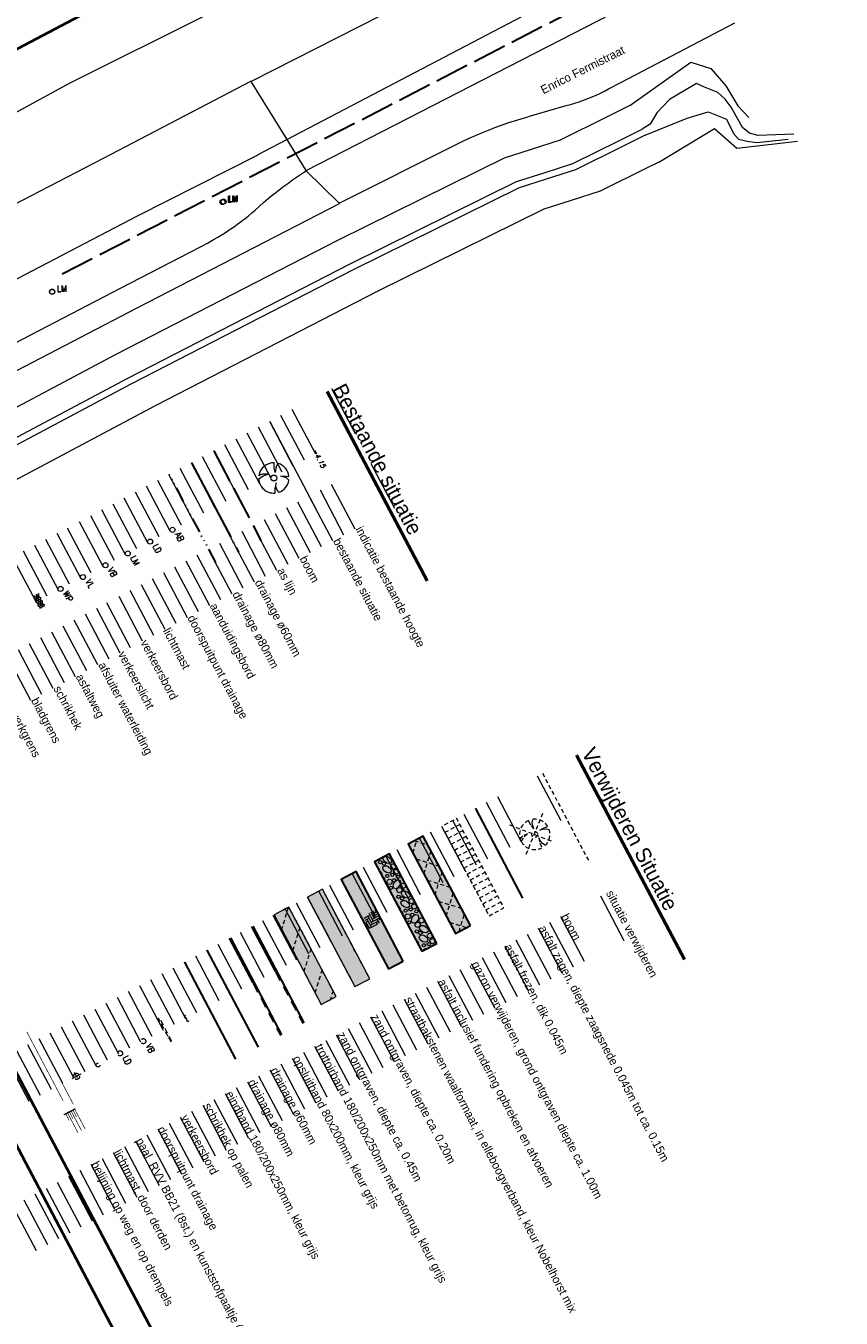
# Model space of a CAD drawing. Header units: metres. Extents: x 148691 to 149199, y 486355 to 486958.
# Tile 88 of 93: x 148764 to 148885, y 486658 to 486849. Entities that reach past the tile are written whole.
import ezdxf

# ---------------------------------------------------------------- set-up
doc = ezdxf.new("R2010")
doc.units = ezdxf.units.M
doc.header["$MEASUREMENT"] = 0
for name, pattern in [('1-3 (0.10)', [4, 1, -3]), ('assen', [2.5, 2, -0.5]), ('DGN Style 2', [1, 0.6, -0.4]), ('drainage', [2.05, -0.25, 0.05, -0.25, 0.05, -0.25, 0.05, -0.25, 0.9]), ('drainage60', [11.98, 5, -0.32, 0.02, -0.32, 1, -0.32, 5])]:
    doc.linetypes.add(name, pattern=pattern)
for name, color, linetype, lineweight in [('BWR-alg-assenplan', 92, 'assen', 30), ('BWR-alg-details verklaring', 7, 'Continuous', 30), ('BWR-alg-topografie', 7, 'Continuous', 13), ('BWR-best-drain ø 60', 60, 'drainage60', 30), ('BWR-best-drain ø 80', 60, 'drainage', 30), ('BWR-best-maaiveldhoogte', 2, 'Continuous', 13), ('BWR-best-situatie', 2, 'Continuous', 13), ('BWR-nieuw-belijning-1-3 streep dik 100', 51, '1-3 (0.10)', 0), ('BWR-verw-asfalt zagen_GV', 6, 'zaagsnede', 30), ('BWR-verw-band-opsluit 80x200_GV', 1, '820w', 30), ('BWR-verw-band-trottoir 180¯200x250 betonrug_GV', 2, 'betonrugw', 30), ('BWR-verw-drain ø 60', 60, 'drainage60w', 30), ('BWR-verw-drain ø 80', 60, 'drainagew', 30), ('BWR-verw-situatie', 214, 'DGN Style 2', 13), ('IRP-L-VERHARDING-detaillering', 7, 'Continuous', 0), ('N-WE-VW-MARKERING_DREMPEL-G', 7, 'Continuous', 30), ('TOP-L-topo objecten punt', 7, 'Continuous', 0), ('TOP-L-topo objecten vlak', 7, 'Continuous', 0), ('TOP-T-topo huisnummering naamgeving', 7, 'Continuous', 0), ('WVB-alg-onderhoek', 7, 'Continuous', 30), ('WVB-pen-dik 013', 1, 'Continuous', 0), ('WVB-pen-dik 050', 1, 'Continuous', 53), ('WVB-raster-20%', 254, 'Continuous', 30), ('WVB-raster-60%', 253, 'Continuous', 30)]:
    doc.layers.add(name, color=color, linetype=linetype, lineweight=lineweight)
doc.layers.add('BWR-alg-raster boundary', color=151, linetype='Continuous', lineweight=13, plot=False)
doc.styles.add('Style-INTL_ISO', font='INTL_ISO.shx')
doc.styles.add('Style-ITALICS', font='ITALICS.shx')
doc.styles.add('Style-STANDARD', font='STANDARD.shx')
doc.styles.add('Style-WORKING', font='WORKING.shx')
doc.linetypes.add('820w', pattern='A,2.1,["v",Style-WORKING,S=0.499998,R=0,X=-0.132,Y=-0.187],0.9,-0.4,0.4,-0.4,0.4,-0.4,0.4,-0.4', length=5.8)
doc.linetypes.add('betonrugw', pattern='A,1,-1.1,["v",Style-WORKING,S=0.499998,R=0,X=-0.132,Y=-0.187],-2.1', length=4.2)
doc.linetypes.add('drainage60w', pattern='A,2.1,["V",Style-WORKING,S=0.700002,R=0,X=-0.228,Y=-0.367],2.9,-0.32,0.02,-0.32,1,-0.32,5', length=11.98)
doc.linetypes.add('drainagew', pattern='A,2.1,["V",Style-WORKING,S=0.700002,R=0,X=-0.228,Y=-0.367],2.9,-0.32,0.02,-0.32,0.4,-0.32,0.05,-0.32', length=6.75)
doc.linetypes.add('zaagsnede', pattern='A,-0.15,[15,dgnlstyle-CivielV8i.shx,S=0.002381,R=0,X=0,Y=0],-0.15', length=0.3)

# ---------------------------------------------------------------- blocks, each defined once
blk = doc.blocks.new('BBOOM')
at = {"layer": 'BWR-best-situatie'}
for p, q in [((0.016, 0.603), (0.016, 0.9)), ((0.016, 0.804), (0.016, 0.871)), ((0.26, 0.861), (0.15, 0.72)), ((-0.9, -0.042), (-0.637, 0.135)), ((-0.787, 0.185), (-0.89, 0.134)), ((-0.67, 0.217), (-0.787, 0.185)), ((-0.368, 0.218), (-0.67, 0.217)), ((-0.637, 0.135), (-0.368, 0.218)), ((0.083, 0.318), (0.016, 0.603)), ((0.116, 0.586), (0.083, 0.318)), ((0.15, 0.72), (0.116, 0.586)), ((0.384, 0.1), (0.586, 0.117)), ((0.551, 0.067), (0.384, 0.1)), ((0.752, 0), (0.551, 0.067)), ((0.586, 0.117), (0.895, 0.092)), ((0.89, -0.121), (0.752, 0)), ((0.133, -0.283), (0.05, -0.603)), ((0.05, -0.603), (0.051, -0.899)), ((0.116, -0.484), (0.133, -0.283)), ((0.184, -0.685), (0.116, -0.484)), ((0.293, -0.851), (0.184, -0.685))]:
    blk.add_line(p, q, dxfattribs=at)
blk.add_circle((0, 0), 0.174, dxfattribs=at)
for start, end in [(88.94952, 171.4867), (5.84469, 73.16138), (182.63746, 273.2485), (289.06871, 352.19696)]:
    blk.add_arc((-0.001, 0), 0.9, start, end, dxfattribs=at)
blk = doc.blocks.new('16')
at = {"layer": 'TOP-L-topo objecten punt', "color": 7, "linetype": 'Continuous', "lineweight": 0}
blk.add_circle((0, 0), 0.25, dxfattribs=at)
at = {"layer": 'TOP-L-topo objecten punt', "color": 7, "linetype": 'Continuous', "lineweight": 0, "style": 'Style-STANDARD'}
blk.add_text('LM', height=0.6, dxfattribs=at).set_placement((0.483, 0))
blk = doc.blocks.new('14')
at = {"layer": 'TOP-L-topo objecten punt', "color": 7, "linetype": 'Continuous', "lineweight": 0}
blk.add_circle((0, 0), 0.25, dxfattribs=at)
at = {"layer": 'TOP-L-topo objecten punt', "color": 7, "linetype": 'Continuous', "lineweight": 0, "style": 'Style-STANDARD'}
blk.add_text('VB', height=0.6, dxfattribs=at).set_placement((0.483, 0))
blk = doc.blocks.new('73')
at = {"layer": 'TOP-L-topo objecten punt', "color": 7, "linetype": 'Continuous', "lineweight": 0}
blk.add_circle((0, 0), 0.25, dxfattribs=at)
at = {"layer": 'TOP-L-topo objecten punt', "color": 7, "linetype": 'Continuous', "lineweight": 0, "style": 'Style-STANDARD'}
blk.add_text('WP', height=0.6, dxfattribs=at).set_placement((0.483, 0))
blk = doc.blocks.new('15')
at = {"layer": 'TOP-L-topo objecten punt', "color": 7, "linetype": 'Continuous', "lineweight": 0}
blk.add_circle((0, 0), 0.25, dxfattribs=at)
at = {"layer": 'TOP-L-topo objecten punt', "color": 7, "linetype": 'Continuous', "lineweight": 0, "style": 'Style-STANDARD'}
blk.add_text('VL', height=0.6, dxfattribs=at).set_placement((0.483, 0))
blk = doc.blocks.new('ASFALT')
at = {"layer": 'BWR-alg-topografie'}
for p, q in [((1.14, 0.74), (0, 0.08)), ((0.54, 0.74), (0, 0.43)), ((1.48, -0.17), (0, 0.69)), ((0.88, -0.16), (0, 0.35)), ((0.28, -0.16), (0, 0)), ((1.74, 0.74), (0.18, -0.16)), ((2.08, -0.16), (0.52, 0.74)), ((2.11, 0.61), (0.78, -0.16)), ((2.11, 0.17), (1.12, 0.74)), ((2.11, 0.26), (1.38, -0.16)), ((2.11, 0.51), (1.73, 0.74)), ((2.11, -0.09), (1.98, -0.16))]:
    blk.add_line(p, q, dxfattribs=at)
blk = doc.blocks.new('BB')
at = {"layer": 'BWR-verw-situatie'}
for p, q in [((-2.78, 2.86), (2.01, -2.12)), ((-2.39, -2.14), (2.6, 2.51)), ((0.04, 1.51), (0.03, 2.25)), ((0.03, 2.01), (0.03, 2.18)), ((0.64, 2.15), (0.37, 1.8)), ((-2.25, -0.11), (-1.59, 0.33)), ((-1.97, 0.45), (-2.22, 0.33)), ((-1.67, 0.54), (-1.97, 0.45)), ((-0.92, 0.54), (-1.67, 0.54)), ((-1.59, 0.33), (-0.92, 0.54)), ((0.2, 0.8), (0.04, 1.51)), ((0.29, 1.47), (0.2, 0.8)), ((0.37, 1.8), (0.29, 1.47)), ((0.96, 0.26), (1.47, 0.3)), ((1.38, 0.17), (0.96, 0.26)), ((1.88, 0.01), (1.38, 0.17)), ((1.47, 0.3), (2.24, 0.24)), ((2.23, -0.29), (1.88, 0.01)), ((1.97, 0.26), (2.13, 0.26)), ((0.34, -0.71), (0.13, -1.51)), ((0.13, -1.51), (0.14, -2.25)), ((0.3, -1.21), (0.34, -0.71)), ((0.47, -1.71), (0.3, -1.21)), ((0.74, -2.12), (0.47, -1.71))]:
    blk.add_line(p, q, dxfattribs=at)
blk.add_circle((0, 0), 0.435, dxfattribs=at)
for start, end in [(89.1895, 171.7267), (6.0847, 73.4014), (182.8775, 273.4885), (289.3087, 352.437)]:
    blk.add_arc((0, 0), 2.25, start, end, dxfattribs=at)
blk = doc.blocks.new('11')
at = {"layer": 'TOP-L-topo objecten punt', "color": 7, "linetype": 'Continuous', "lineweight": 0}
blk.add_circle((0, 0), 0.25, dxfattribs=at)
at = {"layer": 'TOP-L-topo objecten punt', "color": 7, "linetype": 'Continuous', "lineweight": 0, "style": 'Style-STANDARD'}
blk.add_text('AB', height=0.6, dxfattribs=at).set_placement((0.483, 0))
blk = doc.blocks.new('121_1')
at = {"color": 0, "linetype": 'ByBlock', "lineweight": -2}
blk.add_circle((0, 0), 0.25, dxfattribs=at)
at = {"color": 0, "linetype": 'ByBlock', "lineweight": -2, "style": 'Style-STANDARD'}
blk.add_text('LD', height=0.6, dxfattribs=at).set_placement((0.483, 0))
blk = doc.blocks.new('10')
at = {"color": 0, "linetype": 'ByBlock', "lineweight": -2}
blk.add_circle((0, 0), 0.125, dxfattribs=at)
blk = doc.blocks.new('VMAST')
at = {"layer": 'BWR-verw-situatie'}
for p, q in [((-0.48, 0), (0.47, 0)), ((0, 0), (0, 0.5)), ((0, 0), (0, -0.5))]:
    blk.add_line(p, q, dxfattribs=at)
blk.add_circle((0, 0), 0.3, dxfattribs=at)
blk = doc.blocks.new('dikformaat')
at = {"layer": 'IRP-L-VERHARDING-detaillering', "color": 7, "linetype": 'Continuous', "lineweight": 0}
for p, q in [((0.2, 0.333), (0.2, 0.4)), ((0.267, 0.2), (0.267, 0.4)), ((0.334, 0.267), (0.334, 0.4)), ((0.4, 0.333), (0.4, 0.4)), ((0.133, 0.333), (0, 0.333)), ((0, 0.267), (0.133, 0.267)), ((0.067, 0.2), (0, 0.2)), ((0, 0.133), (0, 0.2)), ((0, 0), (0, 0.133)), ((0, 0), (0.2, 0)), ((0.067, 0.2), (0.067, 0.267)), ((0.067, 0), (0.067, 0.2)), ((0.067, 0.067), (0.267, 0.067)), ((0.133, 0.267), (0.133, 0.333)), ((0.133, 0.333), (0.2, 0.333)), ((0.133, 0.067), (0.133, 0.267)), ((0.133, 0.133), (0.334, 0.133)), ((0.2, 0.333), (0.2, 0.267)), ((0.2, 0.133), (0.2, 0.267)), ((0.2, 0.2), (0.334, 0.2)), ((0.267, 0.267), (0.4, 0.267)), ((0.267, 0), (0.267, 0.067)), ((0.267, 0.067), (0.334, 0.067)), ((0.4, 0.333), (0.334, 0.333)), ((0.4, 0.2), (0.334, 0.2)), ((0.4, 0.133), (0.334, 0.133)), ((0.334, 0), (0.334, 0.133)), ((0.4, 0.067), (0.4, 0.133)), ((0.2, 0), (0.267, 0))]:
    blk.add_line(p, q, dxfattribs=at)
blk = doc.blocks.new('DIKF01')
at = {"layer": 'IRP-L-VERHARDING-detaillering', "xscale": 2, "yscale": 2, "zscale": 2, "rotation": 90.00000000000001}
blk.add_blockref('dikformaat', (0, 0), dxfattribs=at)
blk = doc.blocks.new('EINDB')
at = {"layer": 'BWR-verw-situatie'}
for p, q in [((0, 0.2), (1, 0)), ((1, 0.2), (0, 0)), ((0, 0), (0, 0.2)), ((1, 0), (1, 0.2))]:
    blk.add_line(p, q, dxfattribs=at)
blk = doc.blocks.new('14_1')
at = {"color": 0, "linetype": 'ByBlock', "lineweight": -2}
blk.add_circle((0, 0), 0.25, dxfattribs=at)
at = {"color": 0, "linetype": 'ByBlock', "lineweight": -2, "style": 'Style-STANDARD'}
blk.add_text('VB', height=0.6, dxfattribs=at).set_placement((0.483, 0))
blk = doc.blocks.new('SCHRIK_1')
at = {"layer": 'BWR-verw-situatie'}
for p, q in [((0.5, 0.23), (0.52, 0.25)), ((2.5, 0.25), (2.5, 0.25))]:
    blk.add_line(p, q, dxfattribs=at)
at = {"layer": 'BWR-verw-situatie', "flags": 128}
blk.add_lwpolyline([(0, 0.1), (0.5, 0.1), (0.5, 0.25), (0.65, 0.25), (0.65, 0.1), (2.5, 0.1), (2.5, 0.25), (2.65, 0.25), (2.65, 0.1), (3, 0.1), (3, 0), (0, 0)], close=True, dxfattribs=at)

msp = doc.modelspace()

# ---------------------------------------------------------------- linework, layer by layer
at = {"layer": 'BWR-alg-assenplan', "ltscale": 2.5}
for p, q in [((148769.87, 486812.72), (148911.45, 486885.66)), ((148792.34, 486786.49), (148799.34, 486773.22))]:
    msp.add_line(p, q, dxfattribs=at)
at = {"layer": 'BWR-alg-raster boundary'}
for p, q in [((148813.34, 486789.03), (148809.84, 486795.67)), ((148805.79, 486785.1), (148802.29, 486791.74)), ((148807.45, 486785.98), (148803.94, 486792.61)), ((148802.47, 486783.35), (148798.97, 486789.99)), ((148804.13, 486784.23), (148800.63, 486790.86)), ((148799.15, 486781.6), (148795.65, 486788.24)), ((148800.81, 486782.48), (148797.31, 486789.11)), ((148795.84, 486779.85), (148792.34, 486786.49)), ((148797.5, 486780.73), (148794, 486787.36)), ((148792.52, 486778.1), (148789.02, 486784.73)), ((148794.18, 486778.98), (148790.68, 486785.61)), ((148819.19, 486777.94), (148815.69, 486784.58)), ((148787.55, 486775.48), (148784.05, 486782.11)), ((148789.2, 486776.35), (148785.7, 486782.98)), ((148790.86, 486777.23), (148787.36, 486783.86)), ((148784.23, 486773.73), (148780.73, 486780.36)), ((148785.89, 486774.6), (148782.39, 486781.23)), ((148811.64, 486774.01), (148808.14, 486780.65)), ((148813.3, 486774.89), (148809.8, 486781.52)), ((148780.91, 486771.98), (148777.41, 486778.61)), ((148782.57, 486772.85), (148779.07, 486779.48)), ((148808.32, 486772.26), (148804.82, 486778.9)), ((148809.98, 486773.14), (148806.48, 486779.77)), ((148777.6, 486770.23), (148774.1, 486776.86)), ((148779.26, 486771.1), (148775.75, 486777.73)), ((148805.01, 486770.51), (148801.51, 486777.15)), ((148806.67, 486771.39), (148803.17, 486778.02)), ((148774.15, 486768.4), (148770.65, 486775.04)), ((148775.94, 486769.35), (148772.44, 486775.98)), ((148800.03, 486767.89), (148796.53, 486774.52)), ((148801.69, 486768.76), (148798.19, 486775.39)), ((148803.35, 486769.64), (148799.85, 486776.27)), ((148770.96, 486766.72), (148767.46, 486773.36)), ((148772.62, 486767.6), (148769.12, 486774.23)), ((148796.72, 486766.14), (148793.22, 486772.77)), ((148798.37, 486767.01), (148794.87, 486773.64)), ((148765.99, 486764.1), (148762.49, 486770.73)), ((148767.65, 486764.97), (148764.15, 486771.61)), ((148769.31, 486765.85), (148765.81, 486772.48)), ((148793.4, 486764.39), (148789.9, 486771.02)), ((148795.06, 486765.26), (148791.56, 486771.89)), ((148790.08, 486762.64), (148786.58, 486769.27)), ((148791.74, 486763.51), (148788.24, 486770.14)), ((148786.77, 486760.89), (148783.27, 486767.52)), ((148788.43, 486761.76), (148784.92, 486768.39)), ((148781.79, 486758.26), (148778.29, 486764.89)), ((148783.45, 486759.13), (148779.95, 486765.77)), ((148785.11, 486760.01), (148781.61, 486766.64)), ((148778.48, 486756.51), (148774.98, 486763.14)), ((148780, 486757.31), (148776.5, 486763.95)), ((148775.16, 486754.76), (148771.66, 486761.39)), ((148776.82, 486755.63), (148773.32, 486762.27)), ((148771.84, 486753.01), (148768.34, 486759.64)), ((148773.5, 486753.88), (148770, 486760.52)), ((148768.53, 486751.26), (148765.03, 486757.89)), ((148770.19, 486752.13), (148766.68, 486758.77)), ((148765.21, 486749.51), (148761.71, 486756.14)), ((148766.87, 486750.38), (148763.37, 486757.02)), ((148843.83, 486731.64), (148840.33, 486738.27)), ((148836.28, 486727.71), (148832.77, 486734.35)), ((148837.93, 486728.59), (148834.43, 486735.22)), ((148832.96, 486725.96), (148829.46, 486732.6)), ((148834.62, 486726.84), (148831.12, 486733.47)), ((148829.64, 486724.21), (148826.14, 486730.84)), ((148831.3, 486725.09), (148827.8, 486731.72)), ((148826.33, 486722.46), (148822.83, 486729.09)), ((148827.98, 486723.34), (148824.48, 486729.97)), ((148823.01, 486720.71), (148819.51, 486727.34)), ((148824.67, 486721.59), (148821.17, 486728.22)), ((148818.04, 486718.09), (148814.53, 486724.72)), ((148819.69, 486718.96), (148816.19, 486725.59)), ((148821.35, 486719.84), (148817.85, 486726.47)), ((148814.72, 486716.34), (148811.22, 486722.97)), ((148816.38, 486717.21), (148812.88, 486723.84)), ((148811.4, 486714.58), (148807.9, 486721.22)), ((148813.06, 486715.46), (148809.56, 486722.09)), ((148808.09, 486712.83), (148804.59, 486719.47)), ((148809.74, 486713.71), (148806.24, 486720.34)), ((148853.2, 486713.87), (148849.7, 486720.51)), ((148804.64, 486711.01), (148801.14, 486717.65)), ((148806.43, 486711.96), (148802.93, 486718.59)), ((148847.31, 486710.82), (148843.81, 486717.45)), ((148799.79, 486708.46), (148796.29, 486715.09)), ((148801.45, 486709.33), (148797.95, 486715.97)), ((148803.11, 486710.21), (148799.61, 486716.84)), ((148843.99, 486709.07), (148840.49, 486715.7)), ((148845.65, 486709.95), (148842.15, 486716.58)), ((148796.48, 486706.71), (148792.98, 486713.34)), ((148798.14, 486707.58), (148794.64, 486714.22)), ((148840.68, 486707.32), (148837.18, 486713.95)), ((148842.34, 486708.2), (148838.84, 486714.83)), ((148793.16, 486704.96), (148789.66, 486711.59)), ((148794.82, 486705.83), (148791.32, 486712.47)), ((148835.7, 486704.69), (148832.2, 486711.33)), ((148837.36, 486705.57), (148833.86, 486712.2)), ((148839.02, 486706.45), (148835.52, 486713.08)), ((148789.85, 486703.21), (148786.34, 486709.84)), ((148791.5, 486704.08), (148788, 486710.72)), ((148832.39, 486702.94), (148828.89, 486709.58)), ((148834.05, 486703.82), (148830.54, 486710.45)), ((148786.53, 486701.46), (148783.03, 486708.09)), ((148788.19, 486702.33), (148784.69, 486708.97)), ((148829.07, 486701.19), (148825.57, 486707.83)), ((148830.73, 486702.07), (148827.23, 486708.7)), ((148781.55, 486698.83), (148778.05, 486705.46)), ((148783.21, 486699.71), (148779.71, 486706.34)), ((148784.87, 486700.58), (148781.37, 486707.21)), ((148825.75, 486699.44), (148822.25, 486706.08)), ((148827.41, 486700.32), (148823.91, 486706.95)), ((148778.24, 486697.08), (148774.74, 486703.71)), ((148779.9, 486697.96), (148776.4, 486704.59)), ((148822.44, 486697.69), (148818.94, 486704.33)), ((148824.1, 486698.57), (148820.6, 486705.2)), ((148774.92, 486695.33), (148771.42, 486701.96)), ((148776.58, 486696.21), (148773.08, 486702.84)), ((148817.46, 486695.07), (148813.96, 486701.7)), ((148819.12, 486695.94), (148815.62, 486702.58)), ((148820.78, 486696.82), (148817.28, 486703.45)), ((148771.61, 486693.58), (148768.1, 486700.21)), ((148773.26, 486694.46), (148769.76, 486701.09)), ((148814.01, 486693.25), (148810.51, 486699.88)), ((148815.81, 486694.19), (148812.3, 486700.83)), ((148768.29, 486691.83), (148764.79, 486698.46)), ((148769.95, 486692.71), (148766.45, 486699.34)), ((148810.83, 486691.57), (148807.33, 486698.2)), ((148812.49, 486692.44), (148808.99, 486699.07)), ((148764.97, 486690.08), (148761.47, 486696.71)), ((148766.63, 486690.95), (148763.13, 486697.59)), ((148807.51, 486689.82), (148804.01, 486696.45)), ((148809.17, 486690.69), (148805.67, 486697.32)), ((148804.2, 486688.07), (148800.7, 486694.7)), ((148805.86, 486688.94), (148802.35, 486695.57)), ((148799.22, 486685.44), (148795.72, 486692.07)), ((148800.88, 486686.32), (148797.38, 486692.95)), ((148802.54, 486687.19), (148799.04, 486693.82)), ((148795.91, 486683.69), (148792.41, 486690.32)), ((148797.56, 486684.57), (148794.06, 486691.2)), ((148792.59, 486681.94), (148789.09, 486688.57)), ((148794.25, 486682.81), (148790.75, 486689.45)), ((148789.27, 486680.19), (148785.77, 486686.82)), ((148790.93, 486681.06), (148787.43, 486687.7)), ((148785.96, 486678.44), (148782.46, 486685.07)), ((148787.62, 486679.31), (148784.11, 486685.95)), ((148782.64, 486676.69), (148779.14, 486683.32)), ((148784.3, 486677.56), (148780.8, 486684.2)), ((148777.67, 486674.06), (148774.17, 486680.7)), ((148779.32, 486674.94), (148775.82, 486681.57)), ((148780.98, 486675.81), (148777.48, 486682.45)), ((148774.35, 486672.31), (148770.85, 486678.95)), ((148776.01, 486673.19), (148772.51, 486679.82)), ((148771.03, 486670.56), (148767.53, 486677.19)), ((148772.69, 486671.44), (148769.19, 486678.07)), ((148767.72, 486668.81), (148764.22, 486675.44)), ((148769.38, 486669.69), (148765.87, 486676.32)), ((148766.06, 486667.94), (148762.56, 486674.57))]:
    msp.add_line(p, q, dxfattribs=at)
at = {"layer": 'BWR-best-drain ø 60', "color": 44, "linetype": 'drainage60', "ltscale": 2.5}
msp.add_line((148789.02, 486784.73), (148796.02, 486771.47), dxfattribs=at)
at = {"layer": 'BWR-best-drain ø 80', "color": 44, "linetype": 'drainage', "ltscale": 2.5}
msp.add_line((148785.7, 486782.98), (148792.71, 486769.72), dxfattribs=at)
at = {"layer": 'BWR-nieuw-belijning-1-3 streep dik 100', "color": 7, "const_width": 0.1, "flags": 128}
msp.add_lwpolyline([(148764.61, 486700.4), (148770.01, 486690.16)], dxfattribs=at)
at = {"layer": 'BWR-verw-asfalt zagen_GV', "linetype": 'zaagsnede', "ltscale": 2.5}
msp.add_line((148831.12, 486733.47), (148838.12, 486720.2), dxfattribs=at)
at = {"layer": 'BWR-verw-band-opsluit 80x200_GV', "linetype": 'betonrugw'}
msp.add_line((148794.81, 486714.31), (148802.39, 486699.95), dxfattribs=at)
at = {"layer": 'BWR-verw-band-trottoir 180¯200x250 betonrug_GV', "linetype": 'betonrugw', "lineweight": 30, "ltscale": 3}
msp.add_line((148798.13, 486716.06), (148805.71, 486701.7), dxfattribs=at)
at = {"layer": 'BWR-verw-drain ø 60', "linetype": 'drainage60w', "ltscale": 2.5}
msp.add_line((148791.32, 486712.47), (148798.9, 486698.1), dxfattribs=at)
at = {"layer": 'BWR-verw-drain ø 80', "linetype": 'drainagew', "ltscale": 2.5}
msp.add_line((148788, 486710.72), (148795.58, 486696.35), dxfattribs=at)
at = {"layer": 'BWR-verw-situatie'}
for p, q in [((148841.07, 486738.72), (148848.08, 486725.43)), ((148826.61, 486729.96), (148828.82, 486731.13)), ((148821.85, 486726.92), (148822.46, 486728.9)), ((148822.08, 486728.7), (148824.06, 486728.09)), ((148827.08, 486729.08), (148829.29, 486730.24)), ((148827.54, 486728.19), (148829.75, 486729.36)), ((148828.01, 486727.31), (148830.22, 486728.47)), ((148823.5, 486723.8), (148824.55, 486727.18)), ((148828.48, 486726.42), (148830.69, 486727.59)), ((148828.94, 486725.54), (148831.15, 486726.71)), ((148822.34, 486726.01), (148825.71, 486724.96)), ((148829.41, 486724.65), (148831.62, 486725.82)), ((148829.88, 486723.77), (148832.09, 486724.94)), ((148823.99, 486722.88), (148827.36, 486721.84)), ((148825.15, 486720.67), (148826.2, 486724.05)), ((148830.34, 486722.89), (148832.55, 486724.05)), ((148830.81, 486722), (148833.02, 486723.17)), ((148826.8, 486717.55), (148827.85, 486720.92)), ((148831.28, 486721.12), (148833.49, 486722.28)), ((148831.74, 486720.23), (148833.96, 486721.4)), ((148825.64, 486719.75), (148829.02, 486718.71)), ((148832.21, 486719.35), (148834.42, 486720.52)), ((148832.68, 486718.46), (148834.89, 486719.63)), ((148803.39, 486718.84), (148802.39, 486715.59)), ((148828.71, 486715.24), (148829.5, 486717.8)), ((148805.09, 486715.84), (148804.04, 486712.47)), ((148827.29, 486716.63), (148829.84, 486715.84)), ((148806.74, 486712.72), (148805.69, 486709.34)), ((148808.39, 486709.59), (148807.34, 486706.21)), ((148810.04, 486706.47), (148809.64, 486705.17))]:
    msp.add_line(p, q, dxfattribs=at)
at = {"layer": 'BWR-verw-situatie', "ltscale": 2.5}
for p, q in [((148797.95, 486715.97), (148805.53, 486701.6)), ((148794.64, 486714.22), (148802.22, 486699.85))]:
    msp.add_line(p, q, dxfattribs=at)
at = {"layer": 'BWR-verw-situatie', "flags": 128}
for points in [[(148826.14, 486730.84), (148833.15, 486717.58), (148835.36, 486718.75), (148828.35, 486732.01)], [(148821.17, 486728.22), (148828.17, 486714.95), (148830.38, 486716.12), (148823.38, 486729.39)], [(148816.19, 486725.59), (148823.2, 486712.33), (148825.41, 486713.5), (148818.4, 486726.76)], [(148811.22, 486722.97), (148818.22, 486709.7), (148820.43, 486710.87), (148813.43, 486724.14)], [(148806.24, 486720.34), (148813.25, 486707.08), (148815.46, 486708.25), (148808.45, 486721.51)], [(148801.27, 486717.72), (148808.27, 486704.45), (148810.48, 486705.62), (148803.48, 486718.88)]]:
    msp.add_lwpolyline(points, close=True, dxfattribs=at)
at = {"layer": 'N-WE-VW-MARKERING_DREMPEL-G', "flags": 128}
for points, const_width in [([(148766.42, 486699.32), (148771.52, 486689.64)], 0.1), ([(148771.83, 486688.99), (148770.11, 486688.08)], 0.2), ([(148770.4, 486688.23), (148770.92, 486687.24)], 0.1), ([(148770.66, 486688.37), (148772.21, 486685.43)], 0.1), ([(148770.93, 486688.51), (148771.45, 486687.52)], 0.1), ([(148771.19, 486688.65), (148772.75, 486685.7)], 0.1), ([(148771.46, 486688.79), (148771.98, 486687.8)], 0.1), ([(148771.72, 486688.93), (148773.28, 486685.97)], 0.1)]:
    msp.add_lwpolyline(points, dxfattribs=dict(at, const_width=const_width))
at = {"layer": 'TOP-L-topo objecten punt', "color": 7, "linetype": 'Continuous', "lineweight": 0}
msp.add_circle((148782.9, 486773.03), 0.375, dxfattribs=at)
at = {"layer": 'TOP-L-topo objecten vlak', "color": 7, "linetype": 'Continuous', "lineweight": 0}
for p, q in [((148854.04, 486837.65), (148863.05, 486844.07)), ((148863.05, 486844.07), (148866.03, 486843.13)), ((148866.03, 486843.13), (148868.24, 486840.59)), ((148862.33, 486840), (148859.92, 486838.57)), ((148863.88, 486840.91), (148862.33, 486840)), ((148865.1, 486840.41), (148863.88, 486840.91)), ((148867.06, 486839.62), (148865.1, 486840.41)), ((148868.24, 486840.59), (148870.03, 486837.64)), ((148859.92, 486838.57), (148858.03, 486836.58)), ((148870.03, 486837.64), (148871.68, 486835.9)), ((148856.28, 486833.25), (148862.54, 486835.81)), ((148858.03, 486836.58), (148857.01, 486834.9)), ((148862.54, 486835.81), (148865.63, 486836.71)), ((148865.63, 486836.71), (148868.33, 486835.62)), ((148870.7, 486834.39), (148869.05, 486837.43)), ((148857.01, 486834.9), (148855.83, 486834.14)), ((148858.31, 486829.26), (148866.57, 486834.26)), ((148866.57, 486834.26), (148869.87, 486831.34)), ((148868.33, 486835.62), (148869.38, 486833.5)), ((148869.38, 486833.5), (148870.13, 486832.68)), ((148869.87, 486831.34), (148878.89, 486832.39)), ((148870.13, 486832.68), (148871.41, 486832.39)), ((148871.41, 486832.39), (148872.87, 486832.2)), ((148872.87, 486832.2), (148877.48, 486832.66)), ((148878.34, 486833.41), (148873.02, 486833.22)), ((148800.63, 486790.86), (148807.63, 486777.6))]:
    msp.add_line(p, q, dxfattribs=at)
at = {"layer": 'TOP-L-topo objecten vlak', "color": 7, "linetype": 'Continuous', "lineweight": 0, "flags": 128}
for points in [[(148870.69, 486902.72), (148870.84, 486900.81), (148870.84, 486898.11), (148869.57, 486893.67), (148868.45, 486892.08), (148866.55, 486890.65), (148863.53, 486888.59), (148828.93, 486870.17), (148811.62, 486861.28), (148770.98, 486840.96), (148742.41, 486825.41), (148719.86, 486813.02), (148705.58, 486803.82), (148705.4, 486803.71)], [(148872.88, 486869.14), (148803.2, 486832.65)], [(148806.05, 486828.02), (148875.65, 486863.78)], [(148839.32, 486862.34), (148797.89, 486841.25)], [(148810.94, 486823.2), (148828.35, 486831.96), (148829.28, 486832.4), (148830.21, 486832.83), (148831.15, 486833.24), (148832.1, 486833.64), (148833.05, 486834.02), (148834.01, 486834.39), (148834.97, 486834.74), (148835.94, 486835.08), (148836.91, 486835.4), (148837.89, 486835.71), (148838.88, 486836), (148839.17, 486836.09), (148844.58, 486837.65), (148845.24, 486837.83), (148845.88, 486838.02), (148846.53, 486838.23), (148847.16, 486838.46), (148847.8, 486838.7), (148848.42, 486838.95), (148849.04, 486839.22), (148849.65, 486839.51), (148850.26, 486839.81), (148850.86, 486840.12), (148851.15, 486840.28), (148853.83, 486841.67), (148869.61, 486849.91)], [(148797.89, 486841.25), (148797.88, 486841.26), (148775.93, 486829.82), (148759.88, 486821.51), (148754.23, 486818.6), (148751.42, 486817.12), (148748.62, 486815.62), (148745.83, 486814.11), (148743.04, 486812.58), (148740.26, 486811.04), (148737.49, 486809.49), (148734.48, 486807.78), (148731.48, 486806.05), (148728.49, 486804.31), (148725.52, 486802.54), (148722.55, 486800.77), (148719.59, 486798.97), (148716.91, 486797.32), (148714.23, 486795.66), (148711.56, 486793.98), (148710.78, 486793.49)], [(148803.2, 486832.65), (148797.89, 486841.25)], [(148869.05, 486837.43), (148868.15, 486838.6), (148867.06, 486839.62)], [(148854.04, 486837.65), (148850.68, 486835.99), (148843.71, 486832.53), (148839.38, 486831.15), (148835.37, 486829.88), (148810.77, 486817.71), (148777.82, 486800.78), (148743.69, 486782.65), (148722.73, 486770.83)], [(148724.56, 486767.35), (148745.45, 486779.13), (148779.6, 486797.26), (148812.56, 486814.2), (148837.24, 486826.41), (148841.32, 486827.7), (148845.57, 486829.05), (148852.47, 486832.48), (148855.83, 486834.14)], [(148873.02, 486833.22), (148871.78, 486833.57), (148870.7, 486834.39)], [(148856.28, 486833.25), (148852.92, 486831.58), (148845.95, 486828.12), (148841.62, 486826.75), (148837.61, 486825.48), (148813.01, 486813.31), (148780.06, 486796.37), (148745.93, 486778.25), (148725.03, 486766.46)], [(148803.2, 486832.65), (148798.76, 486830.32), (148798.76, 486830.28), (148781, 486821.28), (148755.36, 486807.91)], [(148806.05, 486828.02), (148803.2, 486832.65)], [(148858.31, 486829.26), (148856.59, 486828.41), (148849.62, 486824.95), (148845.3, 486823.58), (148841.29, 486822.3), (148816.68, 486810.13), (148783.74, 486793.2), (148749.61, 486775.08), (148727.16, 486762.42)], [(148761.6, 486801.82), (148778.52, 486810.6), (148790.35, 486816.7), (148791.4, 486817.25), (148791.91, 486817.54), (148792.42, 486817.84), (148792.93, 486818.14), (148793.43, 486818.45), (148793.93, 486818.76), (148794.43, 486819.09), (148794.92, 486819.42), (148795.4, 486819.76), (148795.93, 486820.14), (148796.45, 486820.53), (148796.97, 486820.93), (148797.48, 486821.34), (148797.98, 486821.75), (148798.48, 486822.17), (148799.69, 486823.27), (148800.41, 486823.87), (148800.77, 486824.17), (148801.13, 486824.46), (148801.49, 486824.75), (148801.86, 486825.04), (148802.23, 486825.33), (148802.6, 486825.61), (148803.02, 486825.92), (148803.45, 486826.23), (148803.88, 486826.54), (148804.31, 486826.84), (148804.74, 486827.14), (148805.18, 486827.43), (148805.62, 486827.73), (148806.06, 486828.01)], [(148806.06, 486828.01), (148806.05, 486828.02)], [(148806.06, 486828.01), (148810.94, 486823.2)], [(148720.77, 486774.54), (148723.63, 486776.26), (148727.11, 486778.32), (148730.6, 486780.37), (148734.47, 486782.61), (148738.36, 486784.84), (148742.25, 486787.04), (148746.16, 486789.22), (148750.07, 486791.39), (148754, 486793.53), (148757.94, 486795.66), (148761.89, 486797.76), (148780.96, 486807.66), (148810.96, 486823.17), (148810.94, 486823.2)]]:
    msp.add_lwpolyline(points, dxfattribs=at)
at = {"layer": 'WVB-alg-onderhoek', "lineweight": 40, "ltscale": 500}
msp.add_line((148691.4, 486819.54), (148936.17, 486355.09), dxfattribs=at)
msp.add_3dface([(148700.49, 486813.03), (148938.26, 486361.85), (149192.16, 486495.65), (148954.39, 486946.83)], dxfattribs=at)
at = {"layer": 'WVB-pen-dik 013'}
for p, q in [((148825.01, 486713.34), (148825.09, 486713.33)), ((148823.69, 486712.73), (148823.91, 486712.71))]:
    msp.add_line(p, q, dxfattribs=at)
at = {"layer": 'WVB-pen-dik 013', "flags": 128}
for points in [[(148816.94, 486725.76), (148817.16, 486725.73), (148817.26, 486725.56), (148817.2, 486725.37), (148817.01, 486725.29), (148816.86, 486725.35), (148816.78, 486725.54), (148816.82, 486725.66), (148816.94, 486725.76)], [(148817.47, 486725.55), (148817.68, 486725.52), (148817.79, 486725.35), (148817.73, 486725.15), (148817.53, 486725.08), (148817.38, 486725.14), (148817.31, 486725.32), (148817.34, 486725.45), (148817.47, 486725.55)], [(148818.21, 486724.88), (148818.53, 486724.61), (148818.67, 486724.27), (148818.61, 486724.04), (148818.35, 486723.91), (148817.93, 486723.99), (148817.57, 486724.25), (148817.38, 486724.58), (148817.42, 486724.84), (148817.68, 486725), (148818, 486724.97), (148818.23, 486724.87)], [(148818.27, 486726.29), (148818.59, 486726.01), (148818.73, 486725.68), (148818.66, 486725.45), (148818.4, 486725.32), (148817.98, 486725.4), (148817.62, 486725.66), (148817.44, 486725.99), (148817.47, 486726.25), (148817.73, 486726.41)], [(148817.73, 486726.41), (148818.05, 486726.38), (148818.28, 486726.28)], [(148818.84, 486725.26), (148819.2, 486725.22), (148819.37, 486724.93), (148819.26, 486724.61), (148818.95, 486724.48), (148818.7, 486724.58), (148818.57, 486724.89), (148818.63, 486725.1), (148818.84, 486725.26)], [(148816.97, 486724.11), (148817.08, 486724.1), (148817.26, 486723.81), (148817.21, 486723.67)], [(148817.38, 486723.34), (148817.47, 486723.33), (148817.65, 486723.04), (148817.61, 486722.92)], [(148817.98, 486723.71), (148818.2, 486723.69), (148818.3, 486723.51), (148818.24, 486723.32), (148818.05, 486723.25), (148817.9, 486723.31), (148817.82, 486723.49), (148817.86, 486723.62), (148817.98, 486723.71)], [(148818.27, 486723), (148818.64, 486722.95), (148818.81, 486722.66), (148818.7, 486722.34), (148818.39, 486722.22), (148818.14, 486722.32), (148818.01, 486722.62), (148818.07, 486722.83), (148818.27, 486723)], [(148818.73, 486723.88), (148818.95, 486723.86), (148819.05, 486723.68), (148818.99, 486723.49), (148818.8, 486723.42), (148818.65, 486723.48), (148818.57, 486723.66), (148818.61, 486723.79), (148818.73, 486723.88)], [(148818.98, 486723.08), (148819.2, 486723.06), (148819.31, 486722.88), (148819.24, 486722.69), (148819.05, 486722.62), (148818.9, 486722.68), (148818.82, 486722.86), (148818.86, 486722.98), (148818.98, 486723.08)], [(148819.89, 486722.07), (148819.61, 486721.74), (148819.28, 486721.6), (148819.05, 486721.67), (148818.92, 486721.93), (148819, 486722.34), (148819.26, 486722.71), (148819.59, 486722.89), (148819.85, 486722.86), (148820.01, 486722.6), (148819.98, 486722.28), (148819.88, 486722.05)], [(148819.23, 486724.49), (148819.59, 486724.44), (148819.76, 486724.16), (148819.66, 486723.84), (148819.34, 486723.71), (148819.09, 486723.81), (148818.96, 486724.12), (148819.02, 486724.33), (148819.23, 486724.49)], [(148819.59, 486723.6), (148819.81, 486723.57), (148819.91, 486723.4), (148819.85, 486723.21), (148819.66, 486723.14), (148819.51, 486723.19), (148819.43, 486723.38), (148819.47, 486723.5), (148819.59, 486723.6)], [(148818.53, 486721.97), (148818.74, 486721.94), (148818.85, 486721.77), (148818.78, 486721.57), (148818.6, 486721.5), (148818.44, 486721.56), (148818.37, 486721.74), (148818.4, 486721.87), (148818.53, 486721.97)], [(148818.48, 486721.26), (148818.53, 486721.25), (148818.7, 486720.96), (148818.68, 486720.89)], [(148819.73, 486721.78), (148820.09, 486721.73), (148820.26, 486721.44), (148820.15, 486721.12), (148819.84, 486721), (148819.59, 486721.1), (148819.46, 486721.4), (148819.52, 486721.61), (148819.73, 486721.78)], [(148820.28, 486722.42), (148820.65, 486722.37), (148820.82, 486722.08), (148820.71, 486721.76), (148820.4, 486721.63), (148820.15, 486721.74), (148820.02, 486722.04), (148820.08, 486722.25), (148820.28, 486722.42)], [(148820.97, 486721.16), (148821.3, 486720.88), (148821.44, 486720.55), (148821.37, 486720.32), (148821.11, 486720.19), (148820.69, 486720.26), (148820.33, 486720.53), (148820.15, 486720.86), (148820.18, 486721.12), (148820.44, 486721.27), (148820.76, 486721.25), (148820.99, 486721.14)], [(148820.56, 486722.67), (148820.56, 486722.68), (148820.56, 486722.68)], [(148819.65, 486720.63), (148819.87, 486720.6), (148819.97, 486720.43), (148819.91, 486720.24), (148819.72, 486720.16), (148819.57, 486720.22), (148819.49, 486720.41), (148819.53, 486720.53), (148819.65, 486720.63)], [(148819.68, 486718.98), (148819.79, 486718.97), (148819.96, 486718.68), (148819.92, 486718.54)], [(148820.18, 486720.41), (148820.39, 486720.38), (148820.5, 486720.21), (148820.43, 486720.02), (148820.24, 486719.95), (148820.09, 486720.01), (148820.01, 486720.19), (148820.05, 486720.31), (148820.18, 486720.41)], [(148820.92, 486719.75), (148821.24, 486719.47), (148821.38, 486719.14), (148821.32, 486718.91), (148821.06, 486718.78), (148820.64, 486718.86), (148820.27, 486719.12), (148820.09, 486719.45), (148820.13, 486719.71), (148820.39, 486719.87), (148820.7, 486719.84), (148820.94, 486719.74)], [(148821.54, 486720.13), (148821.91, 486720.08), (148822.08, 486719.79), (148821.97, 486719.48), (148821.66, 486719.35), (148821.41, 486719.45), (148821.28, 486719.76), (148821.34, 486719.97), (148821.54, 486720.13)], [(148821.94, 486719.36), (148822.3, 486719.31), (148822.47, 486719.03), (148822.37, 486718.71), (148822.05, 486718.58), (148821.8, 486718.68), (148821.67, 486718.99), (148821.73, 486719.19), (148821.94, 486719.36)], [(148820.09, 486718.21), (148820.18, 486718.2), (148820.36, 486717.91), (148820.32, 486717.79)], [(148820.69, 486718.58), (148820.91, 486718.55), (148821.01, 486718.38), (148820.95, 486718.19), (148820.76, 486718.12), (148820.61, 486718.18), (148820.53, 486718.36), (148820.57, 486718.48), (148820.69, 486718.58)], [(148820.98, 486717.87), (148821.34, 486717.82), (148821.52, 486717.53), (148821.41, 486717.21), (148821.1, 486717.08), (148820.85, 486717.19), (148820.71, 486717.49), (148820.78, 486717.7), (148820.98, 486717.87)], [(148821.44, 486718.75), (148821.66, 486718.73), (148821.76, 486718.55), (148821.7, 486718.36), (148821.51, 486718.28), (148821.36, 486718.35), (148821.28, 486718.53), (148821.31, 486718.65), (148821.44, 486718.75)], [(148821.69, 486717.95), (148821.91, 486717.92), (148822.01, 486717.75), (148821.95, 486717.56), (148821.76, 486717.48), (148821.61, 486717.55), (148821.53, 486717.73), (148821.57, 486717.85), (148821.69, 486717.95)], [(148822.6, 486716.93), (148822.32, 486716.61), (148821.98, 486716.47), (148821.76, 486716.54), (148821.63, 486716.8), (148821.7, 486717.21), (148821.97, 486717.58), (148822.3, 486717.76), (148822.56, 486717.73), (148822.71, 486717.47), (148822.69, 486717.15), (148822.58, 486716.92)], [(148822.3, 486718.47), (148822.52, 486718.44), (148822.62, 486718.27), (148822.56, 486718.08), (148822.37, 486718), (148822.22, 486718.06), (148822.14, 486718.25), (148822.18, 486718.37), (148822.3, 486718.47)], [(148822.99, 486717.28), (148823.35, 486717.24), (148823.53, 486716.95), (148823.42, 486716.63), (148823.11, 486716.5), (148822.86, 486716.61), (148822.72, 486716.91), (148822.79, 486717.12), (148822.99, 486717.28)], [(148823.27, 486717.54), (148823.27, 486717.54), (148823.26, 486717.57)], [(148821.23, 486716.83), (148821.45, 486716.81), (148821.55, 486716.63), (148821.49, 486716.44), (148821.3, 486716.37), (148821.15, 486716.43), (148821.07, 486716.61), (148821.11, 486716.73), (148821.23, 486716.83)], [(148821.19, 486716.13), (148821.24, 486716.12), (148821.41, 486715.83), (148821.39, 486715.76)], [(148822.43, 486716.65), (148822.8, 486716.6), (148822.97, 486716.31), (148822.86, 486715.99), (148822.55, 486715.86), (148822.3, 486715.97), (148822.17, 486716.27), (148822.23, 486716.48), (148822.43, 486716.65)], [(148822.36, 486715.5), (148822.58, 486715.47), (148822.68, 486715.3), (148822.62, 486715.11), (148822.43, 486715.03), (148822.28, 486715.09), (148822.2, 486715.27), (148822.24, 486715.4), (148822.36, 486715.5)], [(148822.88, 486715.28), (148823.1, 486715.25), (148823.21, 486715.08), (148823.14, 486714.89), (148822.95, 486714.81), (148822.8, 486714.88), (148822.72, 486715.06), (148822.76, 486715.18), (148822.88, 486715.28)], [(148823.68, 486716.02), (148824.01, 486715.75), (148824.15, 486715.41), (148824.08, 486715.19), (148823.82, 486715.06), (148823.4, 486715.13), (148823.04, 486715.39), (148822.85, 486715.72), (148822.89, 486715.99), (148823.15, 486716.14), (148823.47, 486716.12), (148823.7, 486716.01)], [(148822.39, 486713.85), (148822.5, 486713.84), (148822.67, 486713.55), (148822.63, 486713.41)], [(148823.63, 486714.62), (148823.95, 486714.34), (148824.09, 486714.01), (148824.03, 486713.78), (148823.77, 486713.65), (148823.35, 486713.72), (148822.98, 486713.99), (148822.8, 486714.32), (148822.83, 486714.58), (148823.1, 486714.74), (148823.41, 486714.71), (148823.64, 486714.61)], [(148823.4, 486713.45), (148823.62, 486713.42), (148823.72, 486713.25), (148823.66, 486713.06), (148823.47, 486712.98), (148823.32, 486713.04), (148823.24, 486713.23), (148823.28, 486713.35), (148823.4, 486713.45)], [(148824.25, 486715), (148824.62, 486714.95), (148824.79, 486714.66), (148824.68, 486714.35), (148824.37, 486714.22), (148824.12, 486714.32), (148823.99, 486714.63), (148824.05, 486714.83), (148824.25, 486715)], [(148824.15, 486713.62), (148824.37, 486713.59), (148824.47, 486713.42), (148824.41, 486713.23), (148824.21, 486713.15), (148824.07, 486713.22), (148823.99, 486713.4), (148824.02, 486713.52), (148824.15, 486713.62)], [(148824.64, 486714.23), (148825.01, 486714.18), (148825.18, 486713.89), (148825.07, 486713.58), (148824.76, 486713.45), (148824.51, 486713.55), (148824.38, 486713.85), (148824.44, 486714.06), (148824.64, 486714.23)], [(148824.88, 486713.22), (148824.88, 486713.24), (148825.01, 486713.34)], [(148822.8, 486713.08), (148822.89, 486713.06), (148823.06, 486712.78), (148823.02, 486712.66)], [(148823.45, 486712.46), (148823.49, 486712.57), (148823.69, 486712.73)]]:
    msp.add_lwpolyline(points, dxfattribs=at)
at = {"layer": 'WVB-pen-dik 050'}
for p, q in [((148809.14, 486795.3), (148823.96, 486767.22)), ((148846.11, 486741.38), (148862.1, 486711.09))]:
    msp.add_line(p, q, dxfattribs=at)
at = {"layer": 'WVB-raster-20%', "ltscale": 2.5, "flags": 128}
for points in [[(148830.38, 486716.12), (148823.38, 486729.39), (148821.17, 486728.22), (148828.17, 486714.95)], [(148825.41, 486713.5), (148818.4, 486726.76), (148816.19, 486725.59), (148823.2, 486712.33)], [(148820.43, 486710.87), (148813.43, 486724.14), (148811.22, 486722.97), (148818.22, 486709.7)]]:
    msp.add_lwpolyline(points, close=True, dxfattribs=at)
at = {"layer": 'WVB-raster-20%', "ltscale": 2.5, "extrusion": (0, 0, -1)}
for points in [[(-148830.38, 486716.12), (-148823.38, 486729.39), (-148828.17, 486714.95), (-148821.17, 486728.22)], [(-148825.41, 486713.5), (-148818.4, 486726.76), (-148823.2, 486712.33), (-148816.19, 486725.59)], [(-148820.43, 486710.87), (-148813.43, 486724.14), (-148818.22, 486709.7), (-148811.22, 486722.97)]]:
    msp.add_solid(points, dxfattribs=at)
at = {"layer": 'WVB-raster-60%', "linetype": 'Continuous', "lineweight": 0, "flags": 128}
for points in [[(148815.46, 486708.25), (148808.45, 486721.51), (148806.24, 486720.34), (148813.25, 486707.08)], [(148810.48, 486705.62), (148803.48, 486718.88), (148801.27, 486717.72), (148808.27, 486704.45)]]:
    msp.add_lwpolyline(points, close=True, dxfattribs=at)
at = {"layer": 'WVB-raster-60%', "linetype": 'Continuous', "lineweight": 0, "extrusion": (0, 0, -1)}
for points in [[(-148815.46, 486708.25), (-148808.45, 486721.51), (-148813.25, 486707.08), (-148806.24, 486720.34)], [(-148810.48, 486705.62), (-148803.48, 486718.88), (-148808.27, 486704.45), (-148801.27, 486717.72)]]:
    msp.add_solid(points, dxfattribs=at)

# ---------------------------------------------------------------- block references
at = {"layer": 'BWR-alg-topografie', "rotation": 117.8247840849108}
msp.add_blockref('ASFALT', (148767.17, 486763.44), dxfattribs=at)
at = {"layer": 'BWR-verw-situatie'}
for name, p, rotation in [('BB', (148839.92, 486729.64), 24.95492027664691), ('EINDB', (148788.6, 486701.98), 117.8247840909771)]:
    msp.add_blockref(name, p, dxfattribs=dict(at, rotation=rotation))
for name, p, xscale, yscale, zscale, rotation in [('SCHRIK_1', (148786.14, 486698.9), 1.35375, 1.35375, 1.35375, 117.8247840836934), ('14_1', (148781.89, 486699), 1.5, 1.5, 1.5, 296.9083710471), ('VMAST', (148772, 486693.79), 1.5, 1.5, 1.5, 297.7892850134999)]:
    msp.add_blockref(name, p, dxfattribs=dict(at, xscale=xscale, yscale=yscale, zscale=zscale, rotation=rotation))
at = {"layer": 'BWR-verw-situatie', "linetype": 'DGN Style 2', "xscale": 1.5, "yscale": 1.5, "zscale": 1.5, "rotation": 297.9061218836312}
msp.add_blockref('121_1', (148778.44, 486697.19), dxfattribs=at)
at = {"layer": 'BWR-verw-situatie', "linetype": 'DGN Style 2', "xscale": 2.25, "yscale": 2.25, "zscale": 1.5}
msp.add_blockref('10', (148775.17, 486695.46), dxfattribs=at)
at = {"layer": 'IRP-L-VERHARDING-detaillering', "xscale": 2.5, "yscale": 2.5, "zscale": 2.5, "rotation": 297.8247840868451}
msp.add_blockref('DIKF01', (148815.41, 486715.73), dxfattribs=at)
at = {"layer": 'TOP-L-topo objecten punt', "color": 7, "linetype": 'Continuous', "lineweight": 0}
for name, p, xscale, yscale, zscale in [('16', (148793.63, 486823.36), 1.5, 1.5, 1.5), ('16', (148793.8, 486823.42), 1.5, 1.5, 1.5), ('16', (148768.36, 486810.09), 1.5, 1.5, 1.5), ('16', (148768.38, 486810.05), 1.5, 1.5, 1.5), ('BBOOM', (148801.25, 486782.47), 2.5, 2.5, 2.5)]:
    msp.add_blockref(name, p, dxfattribs=dict(at, xscale=xscale, yscale=yscale, zscale=zscale))
at = {"layer": 'TOP-L-topo objecten punt', "color": 7, "linetype": 'Continuous', "lineweight": 0, "xscale": 1.5, "yscale": 1.5, "rotation": 297.6305555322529}
msp.add_blockref('11', (148786.22, 486774.78), dxfattribs=at)
at = {"layer": 'TOP-L-topo objecten punt', "color": 7, "linetype": 'Continuous', "lineweight": 0, "xscale": 1.5, "yscale": 1.5, "zscale": 1.5}
for name, p, rotation in [('16', (148779.58, 486771.28), 297.7725245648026), ('14', (148776.27, 486769.53), 297.7725245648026), ('73', (148769.63, 486766.03), 297.919281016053), ('15', (148772.95, 486767.78), 297.7725245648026)]:
    msp.add_blockref(name, p, dxfattribs=dict(at, rotation=rotation))

# ---------------------------------------------------------------- texts
at = {"layer": 'BWR-alg-details verklaring', "style": 'Style-WORKING'}
for s, rotation, p in [('indicatie bestaande hoogte', 297.8248, (148813.3, 486774.89)), ('bestaande situatie', 297.8248, (148809.98, 486773.14)), ('boom', 297.8248, (148805.01, 486770.51)), ('as lijn', 297.8248, (148801.69, 486768.76)), ('drainage ø60mm', 297.8248, (148798.37, 486767.01)), ('drainage ø80mm', 297.8248, (148795.06, 486765.26)), ('afsluiter waterleiding', 297.8348, (148775.16, 486754.76)), ('schrikhek', 297.8348, (148768.53, 486751.26)), ('asfaltweg', 297.8348, (148771.84, 486753.01)), ('bladgrens', 297.8248, (148765.21, 486749.51)), ('situatie verwijderen', 297.8248, (148850.44, 486720.95)), ('boom', 297.8248, (148843.79, 486717.5)), ('asfalt zagen, diepte zaagsnede 0.045m tot ca. 0.15m', 297.8248, (148840.47, 486715.75)), ('zand ontgraven, diepte ca. 0.20m', 297.8248, (148815.6, 486702.62)), ('zand ontgraven, diepte ca. 0.45m', 297.8248, (148810.62, 486699.99)), ('trottoirband 180/200x250mm met betonrug, kleur grijs', 297.8248, (148807.33, 486698.2)), ('opsluitband 80x200mm, kleur grijs', 297.8248, (148804.01, 486696.45)), ('drainage ø60mm', 297.8248, (148800.7, 486694.7)), ('drainage ø80mm', 297.8248, (148797.38, 486692.95)), ('eindband 180/200x250mm, kleur grijs', 297.8248, (148794.06, 486691.2)), ('schrikhek op palen', 297.8248, (148790.75, 486689.45)), ('verkeersbord', 297.8248, (148787.43, 486687.7)), ('paal  RVV BB21 (8st.) en kunststofpaaltje (2st.)', 297.8248, (148780.75, 486684.28)), ('doorspuitpunt drainage', 297.8248, (148783.94, 486685.96)), ('lichtmast, door derden', 297.8248, (148777.44, 486682.53)), ('belijning op weg en op drempels', 297.8248, (148774.12, 486680.78))]:
    msp.add_text(s, height=1.25, rotation=rotation, dxfattribs=at).set_placement(p)
at = {"layer": 'BWR-alg-details verklaring', "char_height": 1.25, "attachment_point": 7, "line_spacing_factor": 0.6, "style": 'Style-WORKING'}
for s, insert, rotation in [('aanduidingsbord', (148791.37, 486763.32), 297.8348), ('doorspuitpunt drainage', (148788.06, 486761.57), 297.8348), ('lichtmast', (148784.74, 486759.82), 297.8348), ('verkeersbord', (148781.42, 486758.07), 297.8348), ('verkeerslicht', (148778.09, 486756.36), 297.8348), ('werkgrens\\P', (148761.7, 486747.55), 297.8347), ('asfalt frezen, dik 0.045m', (148835.15, 486712.88), 297.8247), ('gazon verwijderen, grond ontgraven diepte ca. 1.00m', (148830.18, 486710.26), 297.8247), ('asfalt inclusief fundering opbreken en afvoeren', (148825.2, 486707.63), 297.8247), ('straatbakstenen waalformaat, in elleboogverband, kleur Nobelhorst mix', (148820.23, 486705.01), 297.8247)]:
    msp.add_mtext(s, dxfattribs=dict(at, insert=insert, rotation=rotation))
at = {"layer": 'BWR-best-maaiveldhoogte', "insert": (148806.89, 486786.59), "char_height": 0.75, "attachment_point": 7, "rotation": 297.8241, "line_spacing_factor": 0.6, "style": 'Style-ITALICS'}
msp.add_mtext('-4.15\\P', dxfattribs=at)
at = {"layer": 'TOP-L-topo objecten punt', "color": 7, "linetype": 'Continuous', "lineweight": 0, "style": 'Style-STANDARD'}
msp.add_text('LD', height=0.9, rotation=297.7725, dxfattribs=at).set_placement((148783.24, 486772.38))
at = {"layer": 'TOP-T-topo huisnummering naamgeving', "color": 7, "linetype": 'Continuous', "lineweight": 0, "style": 'Style-INTL_ISO'}
msp.add_text('Enrico Fermistraat', height=1.25, rotation=26.6447, dxfattribs=at).set_placement((148841.2, 486839.33))
at = {"layer": 'WVB-pen-dik 050', "linetype": 'Continuous', "style": 'Style-WORKING'}
for s, p in [('Bestaande situatie', (148809.84, 486795.67)), ('Verwijderen Situatie', (148846.8, 486741.75))]:
    msp.add_text(s, height=2.25, rotation=297.8247, dxfattribs=at).set_placement(p)

doc.saveas('drawing.dxf')
